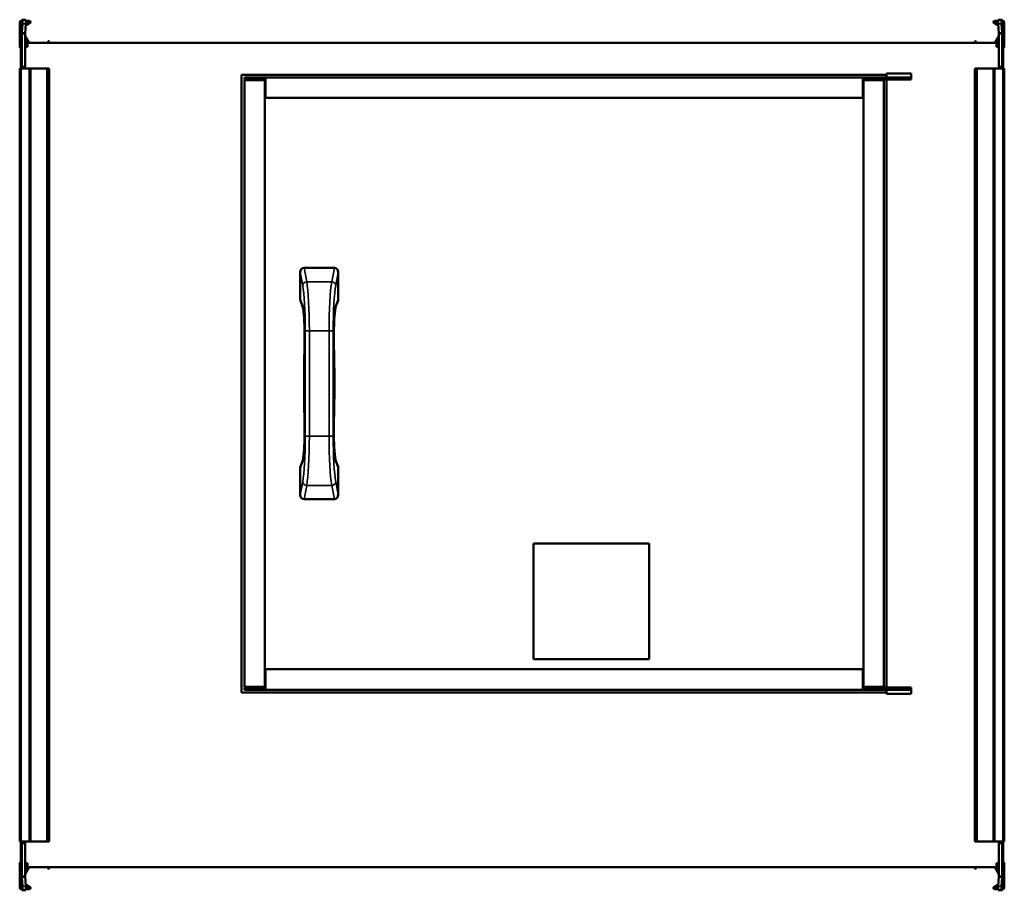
# Model space of a CAD drawing. Header units: millimetres. Extents: x 268 to 992, y 126 to 765.
import ezdxf

# ---------------------------------------------------------------- set-up
doc = ezdxf.new("R2010")
doc.units = ezdxf.units.MM
doc.header["$LTSCALE"] = 3
doc.layers.add('Widoczne (ISO)', color=7, linetype='Continuous', lineweight=50)
doc.layers.add('Widoczne wąskie (ISO)', color=7, linetype='Continuous', lineweight=35)

msp = doc.modelspace()

# ---------------------------------------------------------------- linework, layer by layer
at = {"layer": 'Widoczne (ISO)'}
for p, q in [((268.2, 745.7), (268.2, 763.5)), ((269, 751.9), (269, 763.9)), ((269, 763.9), (269.3, 763.9)), ((269.8, 763.9), (269.3, 763.9)), ((269.4, 764.7), (269.8, 764.7)), ((269.8, 755.33), (269.8, 765.4)), ((269.81, 765.49), (270.24, 765.47)), ((270.24, 762.47), (269.81, 755.56)), ((270.24, 765.47), (272.73, 765.32)), ((271.42, 765.4), (272.3, 765.4)), ((272.3, 755.41), (272.73, 762.32)), ((275.7, 762.83), (272.65, 761.07)), ((272.71, 762.03), (275.3, 763.53)), ((272.8, 764.7), (275.2, 764.7)), ((275.2, 763.9), (272.8, 763.9)), ((984.3, 762.83), (987.35, 761.07)), ((987.29, 762.03), (984.7, 763.53)), ((987.2, 764.7), (984.8, 764.7)), ((984.8, 763.9), (987.2, 763.9)), ((989.76, 765.47), (987.27, 765.32)), ((987.27, 762.32), (987.7, 755.41)), ((987.7, 765.4), (988.58, 765.4)), ((989.76, 765.47), (990.19, 765.49)), ((990.19, 755.56), (989.76, 762.47)), ((990.2, 765.4), (990.2, 755.33)), ((990.6, 764.7), (990.2, 764.7)), ((990.7, 763.9), (990.2, 763.9)), ((991, 763.9), (990.7, 763.9)), ((991, 763.9), (991, 751.9)), ((991.8, 745.7), (991.8, 763.5)), ((269.8, 755.33), (269.8, 731.1)), ((271.2, 755.33), (269.8, 755.33)), ((269.81, 755.56), (271.2, 755.47)), ((271.2, 755.47), (272.3, 755.41)), ((272.3, 755.33), (271.2, 755.33)), ((272.3, 731.11), (272.3, 755.33)), ((272.33, 753.56), (275.25, 748.5)), ((987.67, 753.56), (984.75, 748.5)), ((987.7, 755.41), (988.8, 755.47)), ((988.8, 755.33), (987.7, 755.33)), ((987.7, 755.33), (987.7, 731.11)), ((988.8, 755.47), (990.19, 755.56)), ((990.2, 755.33), (988.8, 755.33)), ((990.2, 731.1), (990.2, 755.33)), ((269, 751.4), (269, 751.9)), ((269, 748.34), (269, 751.4)), ((269, 751.4), (269.3, 751.4)), ((269.06, 748.32), (269, 748.34)), ((269, 747.1), (269, 747)), ((269.07, 747), (269, 747)), ((269, 745.5), (269, 747)), ((269.07, 745.5), (269, 745.5)), ((269.06, 748.29), (269.06, 748.29)), ((269.72, 751.17), (269.8, 751.39)), ((269.72, 745.5), (269.72, 745.5)), ((274.32, 748.5), (272.3, 752.01)), ((272.3, 748.9), (273.4, 748.9)), ((273.4, 747.3), (272.3, 747.3)), ((274, 747), (272.3, 747)), ((274, 745.5), (272.3, 745.5)), ((986, 748.5), (274, 748.5)), ((274, 745.5), (274, 748.5)), ((288.58, 748.5), (289.18, 749.53)), ((289.45, 749.6), (289.8, 749.4)), ((289.87, 749.13), (289.51, 748.5)), ((970.13, 749.13), (970.49, 748.5)), ((970.55, 749.6), (970.2, 749.4)), ((971.42, 748.5), (970.82, 749.53)), ((985.68, 748.5), (987.7, 752.01)), ((986, 745.5), (986, 748.5)), ((987.7, 747), (986, 747)), ((987.7, 745.5), (986, 745.5)), ((987.7, 748.9), (986.6, 748.9)), ((986.6, 747.3), (987.7, 747.3)), ((990.28, 751.17), (990.2, 751.39)), ((990.29, 747.3), (990.29, 747.3)), ((990.29, 747), (990.29, 747)), ((991, 751.4), (990.7, 751.4)), ((991, 747), (990.93, 747)), ((991, 745.5), (990.93, 745.5)), ((991, 748.34), (990.94, 748.32)), ((990.94, 748.29), (990.94, 748.29)), ((991, 751.9), (991, 751.4)), ((991, 751.4), (991, 748.34)), ((991, 747.1), (991, 747)), ((991, 745.5), (991, 747)), ((269, 744), (269, 744.72)), ((269, 740.5), (269, 744)), ((269, 740.5), (269, 730.9)), ((269.06, 731.1), (269.06, 743.9)), ((990.94, 743.9), (990.94, 731.1)), ((991, 744), (991, 744.72)), ((991, 744), (991, 740.5)), ((991, 730.9), (991, 740.5)), ((269, 730.4), (269, 730.9)), ((269, 730.9), (269.3, 730.9)), ((269.8, 730.9), (269.3, 730.9)), ((269.8, 730.4), (269.8, 731.1)), ((990.2, 731.1), (990.2, 730.4)), ((990.7, 730.9), (990.2, 730.9)), ((991, 730.9), (990.7, 730.9)), ((991, 730.9), (991, 730.4)), ((268.2, 729.5), (268.2, 161.5)), ((269.4, 729.5), (268.2, 729.5)), ((269, 730.4), (269, 729.5)), ((269, 730.4), (269.3, 730.4)), ((269.4, 729.5), (275.2, 729.5)), ((269.8, 730.4), (271.5, 730.4)), ((271.5, 730.41), (271.5, 730.4)), ((271.5, 730.41), (271.6, 730.41)), ((271.5, 729.5), (271.5, 730.4)), ((276.2, 729.5), (275.2, 729.5)), ((276.2, 729.5), (288.06, 729.5)), ((276.2, 729.5), (276.2, 161.5)), ((288.06, 729.5), (288.24, 729.5)), ((288.24, 729.5), (289.18, 729.5)), ((289.45, 729.5), (289.18, 729.5)), ((289.45, 729.5), (289.8, 729.5)), ((289.9, 729.5), (289.8, 729.5)), ((289.9, 729.5), (289.9, 161.5)), ((905.33, 725), (431.33, 725)), ((431.33, 725), (431.33, 271)), ((905.33, 726), (923.33, 726)), ((905.33, 726), (905.33, 723)), ((923.33, 723), (923.33, 726)), ((970.1, 729.5), (970.2, 729.5)), ((970.1, 161.5), (970.1, 729.5)), ((970.55, 729.5), (970.2, 729.5)), ((970.55, 729.5), (970.82, 729.5)), ((971.76, 729.5), (970.82, 729.5)), ((971.94, 729.5), (971.76, 729.5)), ((983.8, 729.5), (971.94, 729.5)), ((983.8, 729.5), (984.8, 729.5)), ((983.8, 161.5), (983.8, 729.5)), ((990.6, 729.5), (984.8, 729.5)), ((988.4, 730.41), (988.5, 730.41)), ((988.5, 730.4), (988.5, 730.41)), ((988.5, 730.4), (990.2, 730.4)), ((988.5, 730.4), (988.5, 729.5)), ((990.6, 729.5), (991.8, 729.5)), ((991, 730.4), (990.7, 730.4)), ((991, 729.5), (991, 730.4)), ((991.8, 161.5), (991.8, 729.5)), ((448.82, 723), (433.33, 723)), ((433.33, 723), (433.33, 721.5)), ((448.82, 721.5), (433.33, 721.5)), ((433.33, 721), (436.33, 721)), ((433.33, 275), (433.33, 721)), ((436.33, 721), (436.33, 721.5)), ((436.33, 721), (448.33, 721)), ((448.33, 721), (448.33, 275)), ((448.82, 723), (448.83, 723)), ((448.82, 723), (448.82, 721.5)), ((448.83, 721.5), (448.82, 721.5)), ((448.83, 723), (887.83, 723)), ((448.83, 720), (448.83, 723)), ((448.83, 708), (448.83, 720)), ((887.83, 723), (887.83, 720)), ((887.83, 723), (887.84, 723)), ((887.84, 721.5), (887.83, 721.5)), ((887.83, 720), (887.83, 708)), ((914.33, 723), (887.84, 723)), ((887.84, 721.5), (887.84, 723)), ((914.33, 721.5), (887.84, 721.5)), ((888.33, 275), (888.33, 721)), ((888.33, 721), (900.33, 721)), ((900.33, 721), (900.33, 721.5)), ((903.33, 721), (900.33, 721)), ((903.33, 275), (903.33, 721)), ((905.33, 274.5), (905.33, 721.5)), ((914.33, 723), (923.33, 723)), ((923.33, 721.5), (914.33, 721.5)), ((923.33, 723), (923.33, 721.5)), ((887.83, 708), (448.83, 708)), ((474.33, 560.15), (474.33, 579.81)), ((477.23, 583), (499.44, 583)), ((502.33, 579.81), (502.33, 560.15)), ((476.06, 554.95), (474.53, 559.03)), ((502.13, 559.03), (500.6, 554.95)), ((474.33, 416.19), (474.33, 435.85)), ((474.53, 436.97), (476.06, 441.05)), ((500.6, 441.05), (502.13, 436.97)), ((502.33, 435.85), (502.33, 416.19)), ((499.44, 413), (477.23, 413)), ((730.83, 380.5), (645.83, 380.5)), ((645.83, 380.5), (645.83, 295.5)), ((730.83, 295.5), (730.83, 380.5)), ((645.83, 295.5), (730.83, 295.5)), ((448.83, 288), (887.83, 288)), ((448.83, 276), (448.83, 288)), ((887.83, 288), (887.83, 276)), ((436.33, 275), (433.33, 275)), ((436.33, 275), (436.33, 274.5)), ((448.33, 275), (436.33, 275)), ((448.83, 273), (448.83, 276)), ((887.83, 276), (887.83, 273)), ((900.33, 275), (888.33, 275)), ((900.33, 275), (903.33, 275)), ((900.33, 275), (900.33, 274.5)), ((431.33, 271), (905.33, 271)), ((433.33, 274.5), (448.82, 274.5)), ((433.33, 273), (433.33, 274.5)), ((433.33, 273), (448.82, 273)), ((448.82, 274.5), (448.83, 274.5)), ((448.82, 274.5), (448.82, 273)), ((448.83, 273), (448.82, 273)), ((887.83, 273), (448.83, 273)), ((887.83, 274.5), (887.84, 274.5)), ((887.84, 273), (887.83, 273)), ((887.84, 274.5), (914.33, 274.5)), ((887.84, 274.5), (887.84, 273)), ((887.84, 273), (914.33, 273)), ((905.33, 273), (905.33, 270)), ((923.33, 270), (905.33, 270)), ((914.33, 274.5), (923.33, 274.5)), ((923.33, 273), (914.33, 273)), ((923.33, 274.5), (923.33, 273)), ((923.33, 270), (923.33, 273)), ((269.4, 161.5), (268.2, 161.5)), ((269, 161.5), (269, 160.6)), ((269, 160.1), (269, 160.6)), ((269, 160.6), (269.3, 160.6)), ((269, 160.1), (269, 150.5)), ((269, 160.1), (269.3, 160.1)), ((269.06, 147.1), (269.06, 159.9)), ((269.3, 160.1), (269.8, 160.1)), ((269.4, 161.5), (275.2, 161.5)), ((269.8, 159.9), (269.8, 160.6)), ((271.5, 160.6), (269.8, 160.6)), ((269.8, 159.9), (269.8, 135.67)), ((271.5, 160.6), (271.5, 161.5)), ((271.5, 160.6), (271.5, 160.59)), ((271.6, 160.59), (271.5, 160.59)), ((272.3, 135.67), (272.3, 159.89)), ((276.2, 161.5), (275.2, 161.5)), ((276.2, 161.5), (288.06, 161.5)), ((288.06, 161.5), (288.24, 161.5)), ((288.24, 161.5), (289.18, 161.5)), ((289.45, 161.5), (289.18, 161.5)), ((289.45, 161.5), (289.8, 161.5)), ((289.9, 161.5), (289.8, 161.5)), ((970.1, 161.5), (970.2, 161.5)), ((970.55, 161.5), (970.2, 161.5)), ((970.55, 161.5), (970.82, 161.5)), ((971.76, 161.5), (970.82, 161.5)), ((971.94, 161.5), (971.76, 161.5)), ((983.8, 161.5), (971.94, 161.5)), ((983.8, 161.5), (984.8, 161.5)), ((990.6, 161.5), (984.8, 161.5)), ((987.7, 159.89), (987.7, 135.67)), ((988.5, 160.59), (988.4, 160.59)), ((988.5, 161.5), (988.5, 160.6)), ((990.2, 160.6), (988.5, 160.6)), ((988.5, 160.59), (988.5, 160.6)), ((990.2, 160.6), (990.2, 159.9)), ((990.2, 160.1), (990.7, 160.1)), ((990.2, 135.67), (990.2, 159.9)), ((990.6, 161.5), (991.8, 161.5)), ((991, 160.6), (990.7, 160.6)), ((991, 160.1), (990.7, 160.1)), ((990.94, 159.9), (990.94, 147.1)), ((991, 160.6), (991, 161.5)), ((991, 160.6), (991, 160.1)), ((991, 150.5), (991, 160.1)), ((268.2, 145.3), (268.2, 127.5)), ((269, 147), (269, 150.5)), ((269, 147), (269, 146.28)), ((269, 145.5), (269.07, 145.5)), ((269, 145.5), (269, 144)), ((272.3, 145.5), (274, 145.5)), ((274, 142.5), (274, 145.5)), ((986, 145.5), (987.7, 145.5)), ((986, 145.5), (986, 142.5)), ((990.28, 145.5), (990.28, 145.5)), ((990.93, 145.5), (991, 145.5)), ((991, 150.5), (991, 147)), ((991, 147), (991, 146.28)), ((991, 145.5), (991, 144)), ((991.8, 145.3), (991.8, 127.5)), ((269, 144), (269.07, 144)), ((269, 143.9), (269, 144)), ((269, 142.66), (269.06, 142.68)), ((269, 139.6), (269, 142.66)), ((269, 139.1), (269, 139.6)), ((269, 139.6), (269.3, 139.6)), ((269, 127.1), (269, 139.1)), ((269.06, 142.71), (269.06, 142.71)), ((269.71, 144), (269.71, 144)), ((269.71, 143.7), (269.71, 143.7)), ((269.72, 139.83), (269.8, 139.61)), ((272.3, 144), (274, 144)), ((273.4, 143.7), (272.3, 143.7)), ((274.32, 142.5), (272.3, 138.99)), ((272.3, 142.1), (273.4, 142.1)), ((272.33, 137.44), (275.25, 142.5)), ((986, 142.5), (274, 142.5)), ((288.58, 142.5), (289.18, 141.47)), ((289.45, 141.4), (289.8, 141.6)), ((289.87, 141.87), (289.51, 142.5)), ((970.13, 141.87), (970.49, 142.5)), ((970.55, 141.4), (970.2, 141.6)), ((971.42, 142.5), (970.82, 141.47)), ((987.67, 137.44), (984.75, 142.5)), ((985.68, 142.5), (987.7, 138.99)), ((986, 144), (987.7, 144)), ((986.6, 143.7), (987.7, 143.7)), ((987.7, 142.1), (986.6, 142.1)), ((990.28, 139.83), (990.2, 139.61)), ((991, 139.6), (990.7, 139.6)), ((990.93, 144), (991, 144)), ((990.94, 142.71), (990.94, 142.71)), ((990.94, 142.68), (991, 142.66)), ((991, 143.9), (991, 144)), ((991, 142.66), (991, 139.6)), ((991, 139.6), (991, 139.1)), ((991, 139.1), (991, 127.1)), ((269.8, 125.6), (269.8, 135.67)), ((269.8, 135.67), (271.2, 135.67)), ((271.2, 135.53), (269.81, 135.44)), ((269.81, 135.44), (270.24, 128.53)), ((271.2, 135.67), (272.3, 135.67)), ((272.3, 135.59), (271.2, 135.53)), ((272.73, 128.68), (272.3, 135.59)), ((987.7, 135.59), (987.27, 128.68)), ((987.7, 135.67), (988.8, 135.67)), ((988.8, 135.53), (987.7, 135.59)), ((988.8, 135.67), (990.2, 135.67)), ((990.19, 135.44), (988.8, 135.53)), ((989.76, 128.53), (990.19, 135.44)), ((990.2, 135.67), (990.2, 125.6)), ((269, 127.1), (269.3, 127.1)), ((269.3, 127.1), (269.8, 127.1)), ((269.4, 126.3), (269.8, 126.3)), ((270.24, 125.53), (269.81, 125.51)), ((270.24, 125.53), (272.73, 125.68)), ((272.3, 125.6), (271.42, 125.6)), ((275.7, 128.17), (272.65, 129.93)), ((272.71, 128.97), (275.3, 127.47)), ((275.2, 127.1), (272.8, 127.1)), ((272.8, 126.3), (275.2, 126.3)), ((984.3, 128.17), (987.35, 129.93)), ((987.29, 128.97), (984.7, 127.47)), ((984.8, 127.1), (987.2, 127.1)), ((987.2, 126.3), (984.8, 126.3)), ((989.76, 125.53), (987.27, 125.68)), ((988.58, 125.6), (987.7, 125.6)), ((990.19, 125.51), (989.76, 125.53)), ((990.2, 127.1), (990.7, 127.1)), ((990.6, 126.3), (990.2, 126.3)), ((991, 127.1), (990.7, 127.1))]:
    msp.add_line(p, q, dxfattribs=at)
for centre, radius, start, end in [((269.4, 763.5), 1.2, 90, 180), ((275.2, 763.7), 1, 300, 90), ((275.2, 763.7), 0.2, 300, 90), ((984.8, 763.7), 1, 90, 240), ((984.8, 763.7), 0.2, 90, 240), ((990.6, 763.5), 1.2, 0, 90), ((272.5, 753.66), 0.2, 180, 210), ((987.5, 753.66), 0.2, 330, 0), ((269.2, 745.7), 1, 180, 262.13121), ((269.2, 747.1), 0.2, 128.82923, 180), ((281, 747.06), 12, 160, 174.13746), ((269.3, 751.9), 0.5, 270, 0), ((274, 740.5), 5, 90, 109.87687), ((273.4, 748.1), 0.8, 30, 90), ((273.4, 748.1), 0.8, 270, 318.59038), ((289.35, 749.43), 0.2, 60, 150), ((289.7, 749.23), 0.2, 330, 60), ((970.3, 749.23), 0.2, 120, 210), ((970.65, 749.43), 0.2, 30, 120), ((986.6, 748.1), 0.8, 90, 150), ((986.6, 748.1), 0.8, 221.40962, 270), ((986, 740.5), 5, 70.12313, 90), ((990.7, 751.9), 0.5, 180, 270), ((979, 747.06), 12, 5.86254, 20), ((990.8, 747.1), 0.2, 0, 51.14452), ((990.8, 745.7), 1, 277.86944, 0), ((274, 740.5), 5, 171.26209, 180), ((986, 740.5), 5, 0, 8.73791), ((269.3, 730.9), 0.5, 270, 0), ((271.6, 731.11), 0.7, 359.18146, 0), ((988.4, 731.11), 0.7, 180, 180.81854), ((990.7, 730.9), 0.5, 180, 270), ((269.3, 160.1), 0.5, 0, 90), ((271.6, 159.89), 0.7, 0, 0.81854), ((988.4, 159.89), 0.7, 179.18146, 180), ((990.7, 160.1), 0.5, 90, 180), ((269.2, 145.3), 1, 97.86944, 180), ((274, 150.5), 5, 180, 188.73791), ((274, 150.5), 5, 250.12313, 270), ((986, 150.5), 5, 270, 289.87687), ((986, 150.5), 5, 351.26209, 0), ((990.8, 145.3), 1, 0, 82.13121), ((269.2, 143.9), 0.2, 180, 231.14452), ((281, 143.94), 12, 185.86254, 200), ((269.3, 139.1), 0.5, 0, 90), ((273.4, 142.9), 0.8, 41.40962, 90), ((273.4, 142.9), 0.8, 270, 330), ((289.35, 141.57), 0.2, 210, 300), ((289.7, 141.77), 0.2, 300, 30), ((970.3, 141.77), 0.2, 150, 240), ((970.65, 141.57), 0.2, 240, 330), ((986.6, 142.9), 0.8, 210, 270), ((986.6, 142.9), 0.8, 90, 138.59038), ((990.7, 139.1), 0.5, 90, 180), ((979, 143.94), 12, 340, 354.13746), ((990.8, 143.9), 0.2, 308.82923, 0), ((272.5, 137.34), 0.2, 150, 180), ((987.5, 137.34), 0.2, 0, 30), ((269.4, 127.5), 1.2, 180, 270), ((275.2, 127.3), 1, 270, 60), ((275.2, 127.3), 0.2, 270, 60), ((984.8, 127.3), 1, 120, 270), ((984.8, 127.3), 0.2, 120, 270), ((990.6, 127.5), 1.2, 270, 0)]:
    msp.add_arc(centre, radius, start, end, dxfattribs=at)
for centre, major_axis, ratio, start_param, end_param in [((270.05, 762.48), (0.19, 2.99), 0.061628, 4.714295, 6.285092), ((272.54, 762.32), (0.19, 2.99), 0.061628, 4.714295, 6.283185), ((987.46, 762.32), (-0.19, 2.99), 0.061628, 0, 1.56889), ((989.95, 762.48), (-0.19, 2.99), 0.061628, 6.281279, 7.852075), ((477.34, 579.68), (-0.62, 3.28), 0.899459, 6.113507, 7.645297), ((499.32, 579.68), (0.62, 3.28), 0.899459, 4.921073, 6.452863), ((477.34, 560.09), (1.09, -2.9), 0.968079, 4.342822, 4.712389), ((499.32, 560.09), (-1.09, -2.9), 0.968079, 1.570796, 1.940363), ((478.87, 556.01), (-2.81, -1.05), 0.968079, 0, 0.00043), ((497.79, 556.01), (2.81, -1.05), 0.968079, 6.282755, 6.283185), ((480.51, 524.21), (-3, 0.08), 0.296252, 0.001016, 0.005219), ((496.15, 524.21), (3, 0.08), 0.296252, 6.277966, 6.28217), ((480.51, 471.79), (-3, -0.08), 0.296252, 6.277966, 6.28217), ((496.15, 471.79), (3, -0.08), 0.296252, 0.001016, 0.005219), ((477.34, 435.91), (1.09, 2.9), 0.968079, 1.570796, 1.940363), ((478.87, 439.99), (-2.81, 1.05), 0.968079, 6.282755, 6.283185), ((497.79, 439.99), (2.81, 1.05), 0.968079, 0, 0.000431), ((499.32, 435.91), (-1.09, 2.9), 0.968079, 4.342822, 4.712389), ((477.34, 416.32), (-0.62, -3.28), 0.899459, 4.921073, 6.452863), ((499.32, 416.32), (0.62, -3.28), 0.899459, 6.113507, 7.645297), ((270.05, 128.52), (0.19, -2.99), 0.061628, 6.281279, 7.852075), ((272.54, 128.68), (0.19, -2.99), 0.061628, 0, 1.56889), ((987.46, 128.68), (-0.19, -2.99), 0.061628, 4.714295, 6.283185), ((989.95, 128.52), (-0.19, -2.99), 0.061628, 4.714295, 6.285092)]:
    msp.add_ellipse(centre, major_axis=major_axis, ratio=ratio, start_param=start_param, end_param=end_param, dxfattribs=at)
for points, knots in [([(269.81, 765.49), (269.81, 765.47), (269.8, 765.46), (269.8, 765.43), (269.8, 765.41), (269.8, 765.4)], [0, 0, 0, 0, 0.01249515, 0.01249515, 0.0249903, 0.0249903, 0.0249903, 0.0249903]), ([(272.3, 765.4), (272.3, 765.4), (272.3, 765.39), (272.3, 765.39), (272.3, 765.39), (272.3, 765.38), (272.3, 765.38), (272.3, 765.38), (272.3, 765.37), (272.3, 765.37), (272.3, 765.37), (272.3, 765.36), (272.3, 765.36), (272.3, 765.36), (272.3, 765.35), (272.3, 765.35), (272.3, 765.35), (272.3, 765.35), (272.3, 765.35)], [0, 0, 0, 0, 0.001501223, 0.001501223, 0.001501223, 0.00300249, 0.00300249, 0.00300249, 0.004503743, 0.004503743, 0.004503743, 0.006004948, 0.006004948, 0.006004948, 0.007506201, 0.007506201, 0.007506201, 0.00845921, 0.00845921, 0.00845921, 0.00845921]), ([(987.7, 765.35), (987.7, 765.35), (987.7, 765.35), (987.7, 765.35), (987.7, 765.35), (987.7, 765.36), (987.7, 765.36), (987.7, 765.36), (987.7, 765.37), (987.7, 765.37), (987.7, 765.37), (987.7, 765.38), (987.7, 765.38), (987.7, 765.38), (987.7, 765.39), (987.7, 765.39), (987.7, 765.39), (987.7, 765.4), (987.7, 765.4)], [0.002049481, 0.002049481, 0.002049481, 0.002049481, 0.00300249, 0.00300249, 0.00300249, 0.004503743, 0.004503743, 0.004503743, 0.006004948, 0.006004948, 0.006004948, 0.007506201, 0.007506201, 0.007506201, 0.009007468, 0.009007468, 0.009007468, 0.010508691, 0.010508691, 0.010508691, 0.010508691]), ([(990.2, 765.4), (990.2, 765.41), (990.2, 765.43), (990.2, 765.46), (990.19, 765.47), (990.19, 765.49)], [0, 0, 0, 0, 0.01249515, 0.01249515, 0.0249903, 0.0249903, 0.0249903, 0.0249903]), ([(269.8, 755.33), (269.8, 755.37), (269.8, 755.4), (269.8, 755.48), (269.81, 755.52), (269.81, 755.56)], [0, 0, 0, 0, 0.01249515, 0.01249515, 0.0249903, 0.0249903, 0.0249903, 0.0249903]), ([(272.3, 755.41), (272.3, 755.4), (272.3, 755.4), (272.3, 755.39), (272.3, 755.39), (272.3, 755.39), (272.3, 755.38), (272.3, 755.38), (272.3, 755.38), (272.3, 755.37), (272.3, 755.37), (272.3, 755.36), (272.3, 755.36), (272.3, 755.36), (272.3, 755.35), (272.3, 755.35), (272.3, 755.35), (272.3, 755.34), (272.3, 755.34), (272.3, 755.33), (272.3, 755.33), (272.3, 755.33)], [0, 0, 0, 0, 0.00150122, 0.00150122, 0.00150122, 0.00300249, 0.00300249, 0.00300249, 0.00450374, 0.00450374, 0.00450374, 0.00600495, 0.00600495, 0.00600495, 0.0075062, 0.0075062, 0.0075062, 0.00900747, 0.00900747, 0.00900747, 0.01050869, 0.01050869, 0.01050869, 0.01050869]), ([(987.7, 755.33), (987.7, 755.33), (987.7, 755.33), (987.7, 755.34), (987.7, 755.34), (987.7, 755.35), (987.7, 755.35), (987.7, 755.35), (987.7, 755.36), (987.7, 755.36), (987.7, 755.36), (987.7, 755.37), (987.7, 755.37), (987.7, 755.38), (987.7, 755.38), (987.7, 755.38), (987.7, 755.39), (987.7, 755.39), (987.7, 755.39), (987.7, 755.4), (987.7, 755.4), (987.7, 755.41)], [0, 0, 0, 0, 0.00150122, 0.00150122, 0.00150122, 0.00300249, 0.00300249, 0.00300249, 0.00450374, 0.00450374, 0.00450374, 0.00600495, 0.00600495, 0.00600495, 0.0075062, 0.0075062, 0.0075062, 0.00900747, 0.00900747, 0.00900747, 0.01050869, 0.01050869, 0.01050869, 0.01050869]), ([(990.19, 755.56), (990.19, 755.52), (990.2, 755.48), (990.2, 755.4), (990.2, 755.37), (990.2, 755.33)], [0, 0, 0, 0, 0.01249515, 0.01249515, 0.0249903, 0.0249903, 0.0249903, 0.0249903]), ([(269.06, 748.29), (269.06, 748.29), (269.06, 748.29), (269.06, 748.29), (269.06, 748.29), (269.06, 748.28)], [0.00000127, 0.00000127, 0.00000127, 0.00000127, 0.0077936, 0.0077936, 0.01558592, 0.01558592, 0.01558592, 0.01558592]), ([(269.06, 748.28), (269.07, 748.26), (269.07, 748.16), (269.07, 747.79), (269.07, 747.5), (269.07, 746.79), (269.07, 746.37), (269.07, 745.48), (269.07, 745.02), (269.06, 744.56)], [0.0000002, 0.0000002, 0.0000002, 0.0000002, 0.138614, 0.138614, 0.2902546, 0.2902546, 0.4411619, 0.4411619, 0.5810662, 0.5810662, 0.5810662, 0.5810662]), ([(990.94, 744.56), (990.93, 745.02), (990.93, 745.47), (990.93, 746.36), (990.93, 746.79), (990.93, 747.5), (990.93, 747.78), (990.93, 748.16), (990.93, 748.26), (990.94, 748.28)], [0.0000002, 0.0000002, 0.0000002, 0.0000002, 0.138614, 0.138614, 0.2902546, 0.2902546, 0.4411619, 0.4411619, 0.5810662, 0.5810662, 0.5810662, 0.5810662]), ([(990.94, 748.29), (990.94, 748.29), (990.94, 748.29), (990.94, 748.29), (990.94, 748.29), (990.94, 748.28)], [-0.01558465, -0.01558465, -0.01558465, -0.01558465, -0.00779233, -0.00779233, 0, 0, 0, 0]), ([(269.06, 744.4), (269.06, 744.43), (269.06, 744.45), (269.06, 744.5), (269.06, 744.53), (269.06, 744.56)], [-0.01558465, -0.01558465, -0.01558465, -0.01558465, -0.00779233, -0.00779233, 0, 0, 0, 0]), ([(269.06, 743.9), (269.06, 743.98), (269.06, 744.07), (269.06, 744.23), (269.06, 744.32), (269.06, 744.4)], [0, 0, 0, 0, 0.02497584, 0.02497584, 0.04995141, 0.04995141, 0.04995141, 0.04995141]), ([(990.94, 744.4), (990.94, 744.43), (990.94, 744.45), (990.94, 744.5), (990.94, 744.53), (990.94, 744.56)], [0.00000127, 0.00000127, 0.00000127, 0.00000127, 0.0077936, 0.0077936, 0.01558592, 0.01558592, 0.01558592, 0.01558592]), ([(990.94, 744.4), (990.94, 744.32), (990.94, 744.23), (990.94, 744.07), (990.94, 743.98), (990.94, 743.9)], [0.00000127, 0.00000127, 0.00000127, 0.00000127, 0.02497637, 0.02497637, 0.04995171, 0.04995171, 0.04995171, 0.04995171]), ([(271.6, 730.41), (271.62, 730.41), (271.63, 730.41), (271.66, 730.41), (271.67, 730.41), (271.71, 730.42), (271.73, 730.42), (271.8, 730.44), (271.85, 730.45), (271.98, 730.52), (272.08, 730.58), (272.2, 730.74), (272.24, 730.81), (272.28, 730.94), (272.29, 730.98), (272.3, 731.05), (272.3, 731.08), (272.3, 731.1)], [0.5164602, 0.5164602, 0.5164602, 0.5164602, 0.521665, 0.521665, 0.5268699, 0.5268699, 0.5372796, 0.5372796, 0.558099, 0.558099, 0.5997379, 0.5997379, 0.6260553, 0.6260553, 0.6392139, 0.6392139, 0.6464865, 0.6464865, 0.6464865, 0.6464865]), ([(987.7, 731.1), (987.7, 731.08), (987.7, 731.05), (987.71, 730.98), (987.72, 730.94), (987.76, 730.81), (987.8, 730.74), (987.92, 730.58), (988.02, 730.52), (988.15, 730.45), (988.2, 730.44), (988.27, 730.42), (988.29, 730.42), (988.33, 730.41), (988.34, 730.41), (988.37, 730.41), (988.38, 730.41), (988.4, 730.41)], [0.902894, 0.902894, 0.902894, 0.902894, 0.9101665, 0.9101665, 0.9233252, 0.9233252, 0.9496425, 0.9496425, 0.9912814, 0.9912814, 1.0121009, 1.0121009, 1.0225106, 1.0225106, 1.0277154, 1.0277154, 1.0329203, 1.0329203, 1.0329203, 1.0329203]), ([(477.52, 524.29), (477.58, 526.76), (477.62, 529.38), (477.61, 534.57), (477.57, 537.19), (477.42, 542.09), (477.31, 544.42), (477.03, 548.52), (476.86, 550.33), (476.49, 553.14), (476.28, 554.23), (476.11, 554.83), (476.08, 554.91), (476.07, 554.95)], [0, 0, 0, 0, 0.77569, 0.77569, 1.555437, 1.555437, 2.330247, 2.330247, 3.103719, 3.103719, 3.858164, 3.858164, 4.021776, 4.021776, 4.021776, 4.021776]), ([(500.6, 554.95), (500.56, 554.87), (500.48, 554.61), (500.3, 553.79), (500.18, 553.14), (499.91, 551.24), (499.76, 549.83), (499.48, 546.43), (499.35, 544.35), (499.16, 539.81), (499.09, 537.27), (499.03, 532.15), (499.04, 529.5), (499.1, 526.06), (499.12, 525.17), (499.15, 524.29)], [0, 0, 0, 0, 0.347779, 0.347779, 0.805973, 0.805973, 1.466165, 1.466165, 2.202016, 2.202016, 2.975555, 2.975555, 3.751447, 3.751447, 4.026374, 4.026374, 4.026374, 4.026374]), ([(476.07, 441.05), (476.1, 441.14), (476.19, 441.42), (476.38, 442.29), (476.5, 442.98), (476.77, 444.94), (476.92, 446.37), (477.2, 449.82), (477.33, 451.96), (477.51, 456.55), (477.58, 459.07), (477.63, 464.18), (477.62, 466.83), (477.55, 470.16), (477.54, 470.94), (477.52, 471.71)], [0, 0, 0, 0, 0.36466, 0.36466, 0.838696, 0.838696, 1.493614, 1.493614, 2.241887, 2.241887, 3.007999, 3.007999, 3.784601, 3.784601, 4.026286, 4.026286, 4.026286, 4.026286]), ([(499.15, 471.71), (499.08, 469.24), (499.04, 466.61), (499.05, 461.43), (499.09, 458.8), (499.24, 453.91), (499.35, 451.58), (499.63, 447.48), (499.8, 445.66), (500.17, 442.86), (500.38, 441.79), (500.55, 441.17), (500.58, 441.09), (500.6, 441.05)], [0, 0, 0, 0, 0.775988, 0.775988, 1.555919, 1.555919, 2.329468, 2.329468, 3.105971, 3.105971, 3.853527, 3.853527, 4.021741, 4.021741, 4.021741, 4.021741]), ([(272.3, 159.9), (272.3, 159.92), (272.3, 159.95), (272.29, 160.02), (272.28, 160.06), (272.24, 160.19), (272.2, 160.26), (272.08, 160.42), (271.98, 160.48), (271.85, 160.55), (271.8, 160.56), (271.73, 160.58), (271.71, 160.58), (271.67, 160.59), (271.66, 160.59), (271.63, 160.59), (271.62, 160.59), (271.6, 160.59)], [0.902894, 0.902894, 0.902894, 0.902894, 0.9101665, 0.9101665, 0.9233252, 0.9233252, 0.9496425, 0.9496425, 0.9912814, 0.9912814, 1.0121009, 1.0121009, 1.0225106, 1.0225106, 1.0277154, 1.0277154, 1.0329203, 1.0329203, 1.0329203, 1.0329203]), ([(988.4, 160.59), (988.38, 160.59), (988.37, 160.59), (988.34, 160.59), (988.33, 160.59), (988.29, 160.58), (988.27, 160.58), (988.2, 160.56), (988.15, 160.55), (988.02, 160.48), (987.92, 160.42), (987.8, 160.26), (987.76, 160.19), (987.72, 160.06), (987.71, 160.02), (987.7, 159.95), (987.7, 159.92), (987.7, 159.9)], [0.5164602, 0.5164602, 0.5164602, 0.5164602, 0.521665, 0.521665, 0.5268699, 0.5268699, 0.5372796, 0.5372796, 0.558099, 0.558099, 0.5997379, 0.5997379, 0.6260553, 0.6260553, 0.6392139, 0.6392139, 0.6464865, 0.6464865, 0.6464865, 0.6464865]), ([(269.06, 146.6), (269.06, 146.68), (269.06, 146.77), (269.06, 146.93), (269.06, 147.02), (269.06, 147.1)], [0.00000127, 0.00000127, 0.00000127, 0.00000127, 0.02497637, 0.02497637, 0.04995171, 0.04995171, 0.04995171, 0.04995171]), ([(269.06, 146.6), (269.06, 146.57), (269.06, 146.55), (269.06, 146.5), (269.06, 146.47), (269.06, 146.44)], [0.00000127, 0.00000127, 0.00000127, 0.00000127, 0.0077936, 0.0077936, 0.01558592, 0.01558592, 0.01558592, 0.01558592]), ([(269.06, 146.44), (269.07, 145.98), (269.07, 145.53), (269.07, 144.64), (269.07, 144.21), (269.07, 143.5), (269.07, 143.22), (269.07, 142.84), (269.07, 142.74), (269.06, 142.72)], [0.0000002, 0.0000002, 0.0000002, 0.0000002, 0.138614, 0.138614, 0.2902546, 0.2902546, 0.4411619, 0.4411619, 0.5810662, 0.5810662, 0.5810662, 0.5810662]), ([(990.94, 142.72), (990.93, 142.74), (990.93, 142.84), (990.93, 143.21), (990.93, 143.5), (990.93, 144.21), (990.93, 144.63), (990.93, 145.52), (990.93, 145.98), (990.94, 146.44)], [0.0000002, 0.0000002, 0.0000002, 0.0000002, 0.138614, 0.138614, 0.2902546, 0.2902546, 0.4411619, 0.4411619, 0.5810662, 0.5810662, 0.5810662, 0.5810662]), ([(990.94, 147.1), (990.94, 147.02), (990.94, 146.93), (990.94, 146.77), (990.94, 146.68), (990.94, 146.6)], [0, 0, 0, 0, 0.02497584, 0.02497584, 0.04995141, 0.04995141, 0.04995141, 0.04995141]), ([(990.94, 146.6), (990.94, 146.57), (990.94, 146.55), (990.94, 146.5), (990.94, 146.47), (990.94, 146.44)], [-0.01558465, -0.01558465, -0.01558465, -0.01558465, -0.00779233, -0.00779233, 0, 0, 0, 0]), ([(269.06, 142.71), (269.06, 142.71), (269.06, 142.71), (269.06, 142.71), (269.06, 142.71), (269.06, 142.72)], [-0.01558465, -0.01558465, -0.01558465, -0.01558465, -0.00779233, -0.00779233, 0, 0, 0, 0]), ([(990.94, 142.71), (990.94, 142.71), (990.94, 142.71), (990.94, 142.71), (990.94, 142.71), (990.94, 142.72)], [0.00000127, 0.00000127, 0.00000127, 0.00000127, 0.0077936, 0.0077936, 0.01558592, 0.01558592, 0.01558592, 0.01558592]), ([(269.81, 135.44), (269.81, 135.48), (269.8, 135.52), (269.8, 135.6), (269.8, 135.63), (269.8, 135.67)], [0, 0, 0, 0, 0.01249515, 0.01249515, 0.0249903, 0.0249903, 0.0249903, 0.0249903]), ([(272.3, 135.67), (272.3, 135.67), (272.3, 135.67), (272.3, 135.66), (272.3, 135.66), (272.3, 135.65), (272.3, 135.65), (272.3, 135.65), (272.3, 135.64), (272.3, 135.64), (272.3, 135.64), (272.3, 135.63), (272.3, 135.63), (272.3, 135.62), (272.3, 135.62), (272.3, 135.62), (272.3, 135.61), (272.3, 135.61), (272.3, 135.61), (272.3, 135.6), (272.3, 135.6), (272.3, 135.59)], [0, 0, 0, 0, 0.00150122, 0.00150122, 0.00150122, 0.00300249, 0.00300249, 0.00300249, 0.00450374, 0.00450374, 0.00450374, 0.00600495, 0.00600495, 0.00600495, 0.0075062, 0.0075062, 0.0075062, 0.00900747, 0.00900747, 0.00900747, 0.01050869, 0.01050869, 0.01050869, 0.01050869]), ([(987.7, 135.59), (987.7, 135.6), (987.7, 135.6), (987.7, 135.61), (987.7, 135.61), (987.7, 135.61), (987.7, 135.62), (987.7, 135.62), (987.7, 135.62), (987.7, 135.63), (987.7, 135.63), (987.7, 135.64), (987.7, 135.64), (987.7, 135.64), (987.7, 135.65), (987.7, 135.65), (987.7, 135.65), (987.7, 135.66), (987.7, 135.66), (987.7, 135.67), (987.7, 135.67), (987.7, 135.67)], [0, 0, 0, 0, 0.00150122, 0.00150122, 0.00150122, 0.00300249, 0.00300249, 0.00300249, 0.00450374, 0.00450374, 0.00450374, 0.00600495, 0.00600495, 0.00600495, 0.0075062, 0.0075062, 0.0075062, 0.00900747, 0.00900747, 0.00900747, 0.01050869, 0.01050869, 0.01050869, 0.01050869]), ([(990.2, 135.67), (990.2, 135.63), (990.2, 135.6), (990.2, 135.52), (990.19, 135.48), (990.19, 135.44)], [0, 0, 0, 0, 0.01249515, 0.01249515, 0.0249903, 0.0249903, 0.0249903, 0.0249903]), ([(269.8, 125.6), (269.8, 125.59), (269.8, 125.57), (269.8, 125.54), (269.81, 125.53), (269.81, 125.51)], [0, 0, 0, 0, 0.01249515, 0.01249515, 0.0249903, 0.0249903, 0.0249903, 0.0249903]), ([(272.3, 125.65), (272.3, 125.65), (272.3, 125.65), (272.3, 125.65), (272.3, 125.65), (272.3, 125.64), (272.3, 125.64), (272.3, 125.64), (272.3, 125.63), (272.3, 125.63), (272.3, 125.63), (272.3, 125.62), (272.3, 125.62), (272.3, 125.62), (272.3, 125.61), (272.3, 125.61), (272.3, 125.61), (272.3, 125.6), (272.3, 125.6)], [0.002049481, 0.002049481, 0.002049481, 0.002049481, 0.00300249, 0.00300249, 0.00300249, 0.004503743, 0.004503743, 0.004503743, 0.006004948, 0.006004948, 0.006004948, 0.007506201, 0.007506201, 0.007506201, 0.009007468, 0.009007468, 0.009007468, 0.010508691, 0.010508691, 0.010508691, 0.010508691]), ([(987.7, 125.6), (987.7, 125.6), (987.7, 125.61), (987.7, 125.61), (987.7, 125.61), (987.7, 125.62), (987.7, 125.62), (987.7, 125.62), (987.7, 125.63), (987.7, 125.63), (987.7, 125.63), (987.7, 125.64), (987.7, 125.64), (987.7, 125.64), (987.7, 125.65), (987.7, 125.65), (987.7, 125.65), (987.7, 125.65), (987.7, 125.65)], [0, 0, 0, 0, 0.001501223, 0.001501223, 0.001501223, 0.00300249, 0.00300249, 0.00300249, 0.004503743, 0.004503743, 0.004503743, 0.006004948, 0.006004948, 0.006004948, 0.007506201, 0.007506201, 0.007506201, 0.00845921, 0.00845921, 0.00845921, 0.00845921]), ([(990.19, 125.51), (990.19, 125.53), (990.2, 125.54), (990.2, 125.57), (990.2, 125.59), (990.2, 125.6)], [0, 0, 0, 0, 0.01249515, 0.01249515, 0.0249903, 0.0249903, 0.0249903, 0.0249903])]:
    msp.add_open_spline(points, degree=3, knots=knots, dxfattribs=at)
for points in [[(269.07, 747.15), (269.07, 747.18), (269.07, 747.22), (269.07, 747.26)], [(990.93, 747.15), (990.93, 747.1), (990.93, 747.05), (990.93, 747)], [(269.06, 730.9), (269.06, 730.97), (269.06, 731.03), (269.06, 731.1)], [(990.94, 731.1), (990.94, 731.03), (990.94, 730.97), (990.94, 730.9)], [(477.16, 498), (477.16, 506.86), (477.28, 515.83), (477.52, 524.29)], [(499.15, 524.29), (499.39, 515.83), (499.51, 506.86), (499.5, 498)], [(477.52, 471.71), (477.28, 480.17), (477.16, 489.14), (477.16, 498)], [(499.5, 498), (499.51, 489.14), (499.39, 480.17), (499.15, 471.71)], [(269.06, 159.9), (269.06, 159.97), (269.06, 160.03), (269.06, 160.1)], [(990.94, 160.1), (990.94, 160.03), (990.94, 159.97), (990.94, 159.9)], [(269.07, 143.85), (269.07, 143.9), (269.07, 143.95), (269.07, 144)], [(990.93, 143.85), (990.93, 143.82), (990.93, 143.78), (990.93, 143.74)]]:
    msp.add_open_spline(points, degree=3, dxfattribs=at)
at = {"layer": 'Widoczne wąskie (ISO)'}
for p, q in [((269.3, 763.9), (269.3, 751.9)), ((269.81, 765.49), (269.81, 755.56)), ((270.24, 765.47), (270.24, 765.47)), ((270.24, 762.47), (272.73, 762.32)), ((989.76, 762.47), (987.27, 762.32)), ((989.76, 765.47), (989.76, 765.47)), ((990.19, 755.56), (990.19, 765.49)), ((990.7, 751.9), (990.7, 763.9)), ((269, 751.9), (269.3, 751.9)), ((269.3, 751.9), (269.8, 751.9)), ((269.3, 751.9), (269.3, 751.4)), ((269.63, 750.9), (269.63, 750.9)), ((990.2, 751.9), (990.7, 751.9)), ((990.37, 750.9), (990.37, 750.9)), ((990.7, 751.4), (990.7, 751.9)), ((991, 751.9), (990.7, 751.9)), ((269.72, 743.9), (269.06, 743.9)), ((269.72, 730.9), (269.72, 743.9)), ((269.72, 743.9), (269.8, 743.9)), ((990.28, 743.9), (990.2, 743.9)), ((990.94, 743.9), (990.28, 743.9)), ((990.28, 743.9), (990.28, 730.9)), ((269.3, 730.9), (269.3, 730.4)), ((272.3, 731.1), (269.8, 731.1)), ((990.2, 731.1), (987.7, 731.1)), ((990.7, 730.4), (990.7, 730.9)), ((269.4, 729.5), (269.4, 161.5)), ((271.2, 730.4), (271.2, 729.5)), ((275.2, 729.5), (275.2, 161.5)), ((288.06, 729.5), (288.06, 161.5)), ((288.24, 729.5), (288.24, 161.5)), ((289.18, 729.5), (289.18, 161.5)), ((289.45, 729.5), (289.45, 161.5)), ((289.8, 729.5), (289.8, 161.5)), ((970.2, 161.5), (970.2, 729.5)), ((970.55, 161.5), (970.55, 729.5)), ((970.82, 161.5), (970.82, 729.5)), ((971.76, 161.5), (971.76, 729.5)), ((971.94, 161.5), (971.94, 729.5)), ((984.8, 161.5), (984.8, 729.5)), ((988.8, 729.5), (988.8, 730.4)), ((990.6, 161.5), (990.6, 729.5)), ((914.33, 723), (914.33, 721.5)), ((474.33, 579.81), (476.17, 570.16)), ((479.16, 572.87), (477.23, 583)), ((499.44, 583), (497.51, 572.87)), ((500.49, 570.16), (502.33, 579.81)), ((497.51, 572.87), (479.16, 572.87)), ((475.89, 556.01), (474.33, 560.15)), ((502.33, 560.15), (500.78, 556.01)), ((478.08, 536.77), (478.08, 459.23)), ((478.24, 536.77), (478.08, 536.77)), ((481.07, 536.77), (478.24, 536.77)), ((495.59, 536.77), (481.07, 536.77)), ((481.07, 459.23), (481.07, 536.77)), ((495.59, 536.77), (495.59, 459.23)), ((498.42, 536.77), (495.59, 536.77)), ((498.58, 536.77), (498.42, 536.77)), ((498.58, 459.23), (498.58, 536.77)), ((477.17, 498), (477.16, 498)), ((499.5, 498), (499.49, 498)), ((478.24, 459.23), (478.08, 459.23)), ((481.07, 459.23), (478.24, 459.23)), ((495.59, 459.23), (481.07, 459.23)), ((498.42, 459.23), (495.59, 459.23)), ((498.58, 459.23), (498.42, 459.23)), ((474.33, 435.85), (475.89, 439.99)), ((500.78, 439.99), (502.33, 435.85)), ((476.17, 425.84), (474.33, 416.19)), ((477.23, 413), (479.16, 423.13)), ((497.51, 423.13), (479.16, 423.13)), ((497.51, 423.13), (499.44, 413)), ((502.33, 416.19), (500.49, 425.84)), ((914.33, 274.5), (914.33, 273)), ((269.3, 160.6), (269.3, 160.1)), ((269.72, 147.1), (269.72, 160.1)), ((269.8, 159.9), (272.3, 159.9)), ((271.2, 161.5), (271.2, 160.6)), ((987.7, 159.9), (990.2, 159.9)), ((988.8, 160.6), (988.8, 161.5)), ((990.28, 160.1), (990.28, 147.1)), ((990.7, 160.1), (990.7, 160.6)), ((269.06, 147.1), (269.72, 147.1)), ((269.72, 147.1), (269.8, 147.1)), ((990.28, 147.1), (990.2, 147.1)), ((990.28, 147.1), (990.94, 147.1)), ((269, 139.1), (269.3, 139.1)), ((269.3, 139.6), (269.3, 139.1)), ((269.8, 139.1), (269.3, 139.1)), ((269.3, 139.1), (269.3, 127.1)), ((269.63, 140.1), (269.63, 140.1)), ((990.7, 139.1), (990.2, 139.1)), ((990.37, 140.1), (990.37, 140.1)), ((990.7, 139.1), (990.7, 139.6)), ((990.7, 127.1), (990.7, 139.1)), ((991, 139.1), (990.7, 139.1)), ((269.81, 135.44), (269.81, 125.51)), ((990.19, 125.51), (990.19, 135.44)), ((270.24, 128.53), (272.73, 128.68)), ((270.24, 125.53), (270.24, 125.53)), ((989.76, 128.53), (987.27, 128.68)), ((989.76, 125.53), (989.76, 125.53))]:
    msp.add_line(p, q, dxfattribs=at)
for centre, major_axis, ratio, start_param, end_param in [((280.99, 747.02), (-11.99, 0.38), 0.984885, 5.965377, 6.208164), ((269.65, 746.02), (-0.07, -5.14), 0.000062, 2.948989, 3.141593), ((990.35, 746.02), (0.07, -5.14), 0.000062, 3.141592, 3.334197), ((979.01, 747.02), (11.99, 0.38), 0.984885, 0.075022, 0.317808), ((280.99, 744.4), (-12, -0.07), 0.173121, 5.933196, 6.175982), ((269.65, 743.9), (0, 6.01), 0.012226, 4.712175, 4.90478), ((979.01, 744.4), (12, -0.07), 0.173121, 0.107203, 0.349989), ((990.35, 743.9), (0, -6.01), 0.012225, 4.519998, 4.712603), ((479.16, 570.16), (-2.95, -0.56), 0.899459, 4.542711, 6.074501), ((477.71, 536.77), (0, 40), 0.084091, 4.712389, 5.837884), ((498.95, 536.77), (0, -40), 0.084091, 3.586894, 4.712389), ((497.51, 570.16), (2.95, -0.56), 0.899459, 0.208684, 1.740474), ((474.72, 536.77), (0, -37), 0.090909, 1.570796, 2.696292), ((501.94, 536.77), (0, 37), 0.090909, 0.445301, 1.570796), ((478.87, 556.01), (-2.81, -1.05), 0.968079, 5.913618, 6.283185), ((475.35, 531.64), (0, 25.07), 0.090909, 4.41151, 6.045349), ((501.31, 531.64), (0, -25.07), 0.090909, 3.379429, 5.013268), ((497.79, 556.01), (2.81, -1.05), 0.968079, 0, 0.369567), ((485.02, 498.64), (0, 86.28), 0.090909, 1.269917, 1.57822), ((480.51, 524.21), (-3, 0.08), 0.296252, 0.005219, 0.094933), ((496.15, 524.21), (3, 0.08), 0.296252, 6.188252, 6.277966), ((491.64, 498.64), (0, -86.28), 0.090909, 1.563373, 1.871675), ((485.02, 497.36), (0, 86.28), 0.090909, 1.563373, 1.871675), ((491.64, 497.36), (0, -86.28), 0.090909, 1.269917, 1.57822), ((475.35, 464.36), (0, 25.07), 0.090909, 3.379429, 5.013268), ((480.51, 471.79), (-3, -0.08), 0.296252, 6.188252, 6.277966), ((501.31, 464.36), (0, -25.07), 0.090909, 4.41151, 6.045349), ((496.15, 471.79), (3, -0.08), 0.296252, 0.005219, 0.094933), ((474.72, 459.23), (0, -37), 0.090909, 0.445301, 1.570796), ((477.71, 459.23), (0, 40), 0.084091, 3.586894, 4.712389), ((498.95, 459.23), (0, -40), 0.084091, 4.712389, 5.837884), ((501.94, 459.23), (0, 37), 0.090909, 1.570796, 2.696292), ((478.87, 439.99), (-2.81, 1.05), 0.968079, 0, 0.369567), ((497.79, 439.99), (2.81, 1.05), 0.968079, 5.913618, 6.283185), ((479.16, 425.84), (-2.95, 0.56), 0.899459, 0.208684, 1.740474), ((497.51, 425.84), (2.95, 0.56), 0.899459, 4.542711, 6.074501), ((280.99, 146.6), (-12, 0.07), 0.173121, 0.107203, 0.349989), ((269.65, 147.1), (0, 6.01), 0.012225, 4.519998, 4.712603), ((990.35, 147.1), (0, -6.01), 0.012226, 4.712175, 4.90478), ((979.01, 146.6), (12, 0.07), 0.173121, 5.933196, 6.175982), ((280.99, 143.98), (-11.99, -0.38), 0.984885, 0.075022, 0.317808), ((269.65, 144.98), (-0.07, 5.14), 0.000062, 3.141592, 3.334197), ((979.01, 143.98), (11.99, -0.38), 0.984885, 5.965377, 6.208164), ((990.35, 144.98), (0.07, 5.14), 0.000062, 2.948989, 3.141593)]:
    msp.add_ellipse(centre, major_axis=major_axis, ratio=ratio, start_param=start_param, end_param=end_param, dxfattribs=at)
for points, knots in [([(269.71, 749.02), (269.71, 749.48), (269.71, 750.41), (269.72, 750.93), (269.72, 751.07)], [-0.0000125, -0.0000125, -0.0000125, -0.0000125, 0.083717, 0.1958357, 0.1958357, 0.1958357, 0.1958357]), ([(269.72, 745.05), (269.71, 746.33), (269.71, 747.75), (269.71, 748.87), (269.71, 749.02)], [-0.1965799, -0.1965799, -0.1965799, -0.1965799, -0.0284018, -0.0000125, -0.0000125, -0.0000125, -0.0000125]), ([(990.28, 751.07), (990.29, 750.86), (990.29, 750.2), (990.29, 749.18), (990.29, 749.02)], [-0.1965799, -0.1965799, -0.1965799, -0.1965799, -0.0284018, -0.0000125, -0.0000125, -0.0000125, -0.0000125]), ([(990.29, 749.02), (990.29, 748.56), (990.29, 747.35), (990.28, 745.91), (990.28, 745.05)], [-0.0000125, -0.0000125, -0.0000125, -0.0000125, 0.083717, 0.1958357, 0.1958357, 0.1958357, 0.1958357]), ([(269.71, 141.98), (269.71, 142.44), (269.71, 143.65), (269.72, 145.09), (269.72, 145.95)], [-0.0000125, -0.0000125, -0.0000125, -0.0000125, 0.083717, 0.1958357, 0.1958357, 0.1958357, 0.1958357]), ([(990.28, 145.95), (990.29, 144.67), (990.29, 143.25), (990.29, 142.13), (990.29, 141.98)], [-0.1965799, -0.1965799, -0.1965799, -0.1965799, -0.0284018, -0.0000125, -0.0000125, -0.0000125, -0.0000125]), ([(269.72, 139.93), (269.71, 140.14), (269.71, 140.8), (269.71, 141.82), (269.71, 141.98)], [-0.1965799, -0.1965799, -0.1965799, -0.1965799, -0.0284018, -0.0000125, -0.0000125, -0.0000125, -0.0000125]), ([(990.29, 141.98), (990.29, 141.52), (990.29, 140.59), (990.28, 140.07), (990.28, 139.93)], [-0.0000125, -0.0000125, -0.0000125, -0.0000125, 0.083717, 0.1958357, 0.1958357, 0.1958357, 0.1958357])]:
    msp.add_open_spline(points, degree=3, knots=knots, dxfattribs=at)

doc.saveas('drawing.dxf')
